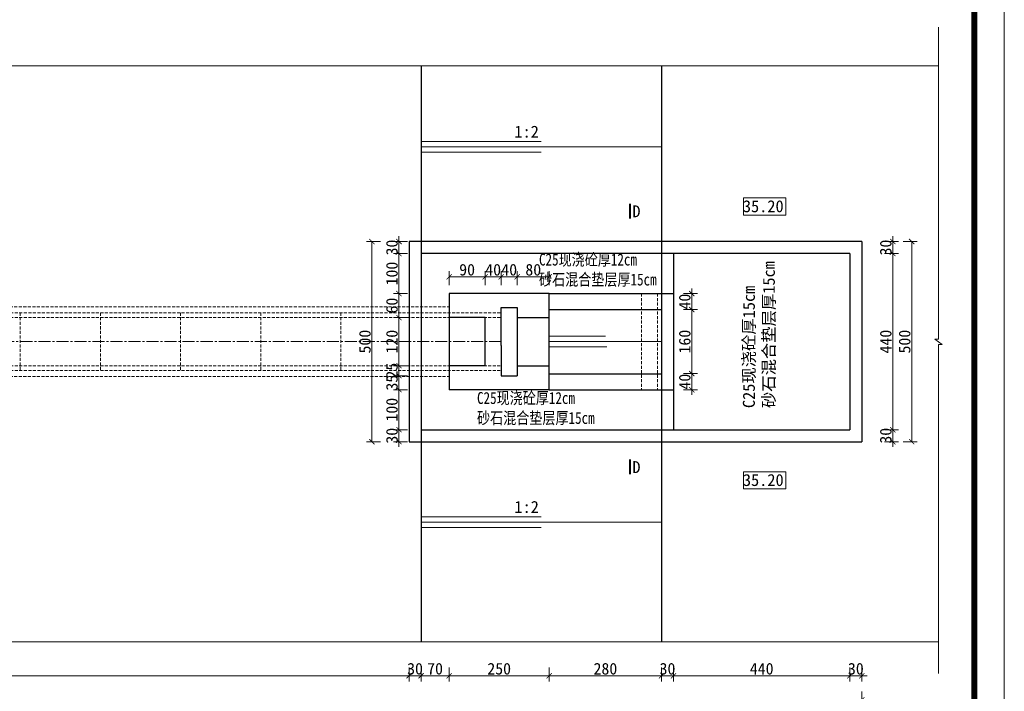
# Model space of a CAD drawing. Extents: x -27255 to 1448651, y 31034 to 8081248.
# Tile 132 of 198: x 583412 to 583658, y 3862181 to 3862349. Entities that reach past the tile are written whole.
import ezdxf

# ---------------------------------------------------------------- set-up
doc = ezdxf.new("R2010")
doc.units = 0
doc.header["$PDMODE"] = 32
doc.header["$PDSIZE"] = 0.2
doc.linetypes.add('CENTER2', pattern=[1.125, 0.75, -0.125, 0.125, -0.125])
doc.linetypes.add('HIDDEN', pattern=[0.375, 0.25, -0.125])
doc.layers.get('0').update_dxf_attribs({"linetype": 'CONTINUOUS'})
doc.layers.get('Defpoints').update_dxf_attribs({"linetype": 'CONTINUOUS'})
for name, color, linetype, lineweight in [('0.09标注线', 3, 'CONTINUOUS', 9), ('0.13文字', 3, 'CONTINUOUS', 13), ('0.30粗线', 7, 'CONTINUOUS', 30), ('图框', 7, 'CONTINUOUS', 20), ('细实线', 3, 'CONTINUOUS', 20), ('虚线', 251, 'HIDDEN', 15), ('配筋1', 1, 'CONTINUOUS', 50)]:
    doc.layers.add(name, color=color, linetype=linetype, lineweight=lineweight)
doc.styles.add('-仿宋_GB2312', font='FangSong_GB2312.ttf')
doc.styles.get("Standard").update_dxf_attribs({"font": 'rs.shx', "bigfont": 'hztxt.shx'})
doc.dimstyles.get("Standard").update_dxf_attribs({"dimtxt": 0.18, "dimasz": 0.18, "dimexe": 0.18, "dimexo": 0.0625, "dimgap": 0.09, "dimtad": 0, "dimtih": 1, "dimtoh": 1, "dimdec": 4, "dimzin": 0, "dimdsep": 46, "dimtxsty": 'Standard', "dimcen": 0.09, "dimadec": 0, "dimazin": 0, "dimtfac": 1, "dimtdec": 4, "dimtofl": 0, "dimtmove": 0, "dimatfit": 3, "dimfxl": 1, "dimtolj": 1, "dimtzin": 0, "dimarcsym": 0})

# ---------------------------------------------------------------- blocks, each defined once
blk = doc.blocks.new('d4trtg')
at = {"lineweight": 0}
blk.add_line((658071.2, 3902577.3), (658071.2, 3899605.3), dxfattribs=at)
at = {"lineweight": 0, "const_width": 10}
blk.add_lwpolyline([(654118.6, 3902527.3), (658021.2, 3902527.3), (658021.2, 3899655.4), (654118.6, 3899655.4)], close=True, dxfattribs=at)
blk = doc.blocks.new('_ARCHTICK')
at = {"color": 0, "linetype": 'ByBlock', "const_width": 0.15}
blk.add_lwpolyline([(-0.5, -0.5), (0.5, 0.5)], dxfattribs=at)
blk = doc.blocks.new('*D3594')
at = {"layer": '0.13文字', "color": 0, "lineweight": 9}
for p, q in [((583297.38, 3862187.08), (583297.38, 3862183.6)), ((583509.38, 3862187.1), (583509.38, 3862183.6)), ((583297.38, 3862185), (583509.38, 3862185))]:
    blk.add_line(p, q, dxfattribs=at)
at = {"layer": 'Defpoints', "color": 0, "lineweight": 13}
for p in [(583509.38, 3862243.45), (583297.38, 3862193.52, 1.03), (583509.38, 3862185)]:
    blk.add_point(p, dxfattribs=at)
at = {"layer": '0.13文字', "color": 0, "lineweight": 9, "xscale": 1.3, "yscale": 1.3, "zscale": 1.3, "rotation": 180}
blk.add_blockref('_ARCHTICK', (583297.38, 3862185), dxfattribs=at)
at = {"layer": '0.13文字', "color": 0, "lineweight": 9, "xscale": 1.3, "yscale": 1.3, "zscale": 1.3}
blk.add_blockref('_ARCHTICK', (583509.38, 3862185), dxfattribs=at)
at = {"layer": '0.13文字', "color": 0, "lineweight": 13, "insert": (583403.38, 3862186.75), "char_height": 2.9, "attachment_point": 5, "style": '-仿宋_GB2312'}
blk.add_mtext('\\A1;2120', dxfattribs=at)
blk = doc.blocks.new('*D3595')
at = {"layer": '0.13文字', "color": 0, "lineweight": 9}
for p, q in [((583091.38, 3862181.12), (583091.38, 3862177.62)), ((583622.38, 3862181.12), (583622.38, 3862177.62)), ((583091.38, 3862179.02), (583622.38, 3862179.02))]:
    blk.add_line(p, q, dxfattribs=at)
at = {"layer": 'Defpoints', "color": 0, "lineweight": 13}
for p in [(583622.38, 3862253.45), (583091.38, 3862248.44), (583622.38, 3862179.02)]:
    blk.add_point(p, dxfattribs=at)
at = {"layer": '0.13文字', "color": 0, "lineweight": 9, "xscale": 1.3, "yscale": 1.3, "zscale": 1.3, "rotation": 180}
blk.add_blockref('_ARCHTICK', (583091.38, 3862179.02), dxfattribs=at)
at = {"layer": '0.13文字', "color": 0, "lineweight": 9, "xscale": 1.3, "yscale": 1.3, "zscale": 1.3}
blk.add_blockref('_ARCHTICK', (583622.38, 3862179.02), dxfattribs=at)
at = {"layer": '0.13文字', "color": 0, "lineweight": 13, "insert": (583356.88, 3862180.77), "char_height": 2.9, "attachment_point": 5, "style": '-仿宋_GB2312'}
blk.add_mtext('\\A1;5310', dxfattribs=at)
blk = doc.blocks.new('*D3667')
at = {"layer": '0.13文字', "color": 0, "lineweight": 9}
for p, q in [((583512.38, 3862187.1), (583512.38, 3862183.6)), ((583519.38, 3862187.1), (583519.38, 3862183.6)), ((583512.38, 3862185), (583519.38, 3862185))]:
    blk.add_line(p, q, dxfattribs=at)
at = {"layer": 'Defpoints', "color": 0, "lineweight": 13}
for p in [(583512.38, 3862256.45), (583519.38, 3862256.45), (583519.38, 3862185)]:
    blk.add_point(p, dxfattribs=at)
at = {"layer": '0.13文字', "color": 0, "lineweight": 9, "xscale": 1.3, "yscale": 1.3, "zscale": 1.3, "rotation": 180}
blk.add_blockref('_ARCHTICK', (583512.38, 3862185), dxfattribs=at)
at = {"layer": '0.13文字', "color": 0, "lineweight": 9, "xscale": 1.3, "yscale": 1.3, "zscale": 1.3}
blk.add_blockref('_ARCHTICK', (583519.38, 3862185), dxfattribs=at)
at = {"layer": '0.13文字', "color": 0, "lineweight": 13, "insert": (583515.88, 3862186.75), "char_height": 2.9, "attachment_point": 5, "style": '-仿宋_GB2312'}
blk.add_mtext('\\A1;70', dxfattribs=at)
blk = doc.blocks.new('*D3668')
at = {"layer": '0.13文字', "color": 0, "lineweight": 9}
for p, q in [((583519.38, 3862187.1), (583519.38, 3862183.6)), ((583544.38, 3862187.1), (583544.38, 3862183.6)), ((583519.38, 3862185), (583544.38, 3862185))]:
    blk.add_line(p, q, dxfattribs=at)
at = {"layer": 'Defpoints', "color": 0, "lineweight": 13}
for p in [(583519.38, 3862256.45), (583544.38, 3862256.45), (583544.38, 3862185)]:
    blk.add_point(p, dxfattribs=at)
at = {"layer": '0.13文字', "color": 0, "lineweight": 9, "xscale": 1.3, "yscale": 1.3, "zscale": 1.3, "rotation": 180}
blk.add_blockref('_ARCHTICK', (583519.38, 3862185), dxfattribs=at)
at = {"layer": '0.13文字', "color": 0, "lineweight": 9, "xscale": 1.3, "yscale": 1.3, "zscale": 1.3}
blk.add_blockref('_ARCHTICK', (583544.38, 3862185), dxfattribs=at)
at = {"layer": '0.13文字', "color": 0, "lineweight": 13, "insert": (583531.88, 3862186.75), "char_height": 2.9, "attachment_point": 5, "style": '-仿宋_GB2312'}
blk.add_mtext('\\A1;250', dxfattribs=at)
blk = doc.blocks.new('*D3669')
at = {"layer": '0.13文字', "color": 0, "lineweight": 9}
for p, q in [((583544.38, 3862187.1), (583544.38, 3862183.6)), ((583572.38, 3862187.1), (583572.38, 3862183.6)), ((583544.38, 3862185), (583572.38, 3862185))]:
    blk.add_line(p, q, dxfattribs=at)
at = {"layer": 'Defpoints', "color": 0, "lineweight": 13}
for p in [(583544.38, 3862256.45), (583572.38, 3862253.45), (583572.38, 3862185)]:
    blk.add_point(p, dxfattribs=at)
at = {"layer": '0.13文字', "color": 0, "lineweight": 9, "xscale": 1.3, "yscale": 1.3, "zscale": 1.3, "rotation": 180}
blk.add_blockref('_ARCHTICK', (583544.38, 3862185), dxfattribs=at)
at = {"layer": '0.13文字', "color": 0, "lineweight": 9, "xscale": 1.3, "yscale": 1.3, "zscale": 1.3}
blk.add_blockref('_ARCHTICK', (583572.38, 3862185), dxfattribs=at)
at = {"layer": '0.13文字', "color": 0, "lineweight": 13, "insert": (583558.38, 3862186.75), "char_height": 2.9, "attachment_point": 5, "style": '-仿宋_GB2312'}
blk.add_mtext('\\A1;280', dxfattribs=at)
blk = doc.blocks.new('*D3670')
at = {"layer": '0.13文字', "color": 0, "lineweight": 9}
for p, q in [((583572.38, 3862187.1), (583572.38, 3862183.6)), ((583575.38, 3862187.1), (583575.38, 3862183.6)), ((583572.38, 3862185), (583571.08, 3862185)), ((583572.38, 3862185), (583575.38, 3862185)), ((583575.38, 3862185), (583576.68, 3862185))]:
    blk.add_line(p, q, dxfattribs=at)
at = {"layer": 'Defpoints', "color": 0, "lineweight": 13}
for p in [(583575.38, 3862256.45), (583572.38, 3862253.45), (583575.38, 3862185)]:
    blk.add_point(p, dxfattribs=at)
at = {"layer": '0.13文字', "color": 0, "lineweight": 9, "xscale": 1.3, "yscale": 1.3, "zscale": 1.3}
blk.add_blockref('_ARCHTICK', (583572.38, 3862185), dxfattribs=at)
at = {"layer": '0.13文字', "color": 0, "lineweight": 9, "xscale": 1.3, "yscale": 1.3, "zscale": 1.3, "rotation": 180}
blk.add_blockref('_ARCHTICK', (583575.38, 3862185), dxfattribs=at)
at = {"layer": '0.13文字', "color": 0, "lineweight": 13, "insert": (583573.88, 3862186.75), "char_height": 2.9, "attachment_point": 5, "style": '-仿宋_GB2312'}
blk.add_mtext('\\A1;30', dxfattribs=at)
blk = doc.blocks.new('*D3671')
at = {"layer": '0.13文字', "color": 0, "lineweight": 9}
for p, q in [((583575.38, 3862187.1), (583575.38, 3862183.6)), ((583619.38, 3862187.1), (583619.38, 3862183.6)), ((583575.38, 3862185), (583619.38, 3862185))]:
    blk.add_line(p, q, dxfattribs=at)
at = {"layer": 'Defpoints', "color": 0, "lineweight": 13}
for p in [(583575.38, 3862256.45), (583619.38, 3862256.45), (583619.38, 3862185)]:
    blk.add_point(p, dxfattribs=at)
at = {"layer": '0.13文字', "color": 0, "lineweight": 9, "xscale": 1.3, "yscale": 1.3, "zscale": 1.3, "rotation": 180}
blk.add_blockref('_ARCHTICK', (583575.38, 3862185), dxfattribs=at)
at = {"layer": '0.13文字', "color": 0, "lineweight": 9, "xscale": 1.3, "yscale": 1.3, "zscale": 1.3}
blk.add_blockref('_ARCHTICK', (583619.38, 3862185), dxfattribs=at)
at = {"layer": '0.13文字', "color": 0, "lineweight": 13, "insert": (583597.38, 3862186.75), "char_height": 2.9, "attachment_point": 5, "style": '-仿宋_GB2312'}
blk.add_mtext('\\A1;440', dxfattribs=at)
blk = doc.blocks.new('*D3672')
at = {"layer": '0.13文字', "color": 0, "lineweight": 9}
for p, q in [((583619.38, 3862187.1), (583619.38, 3862183.6)), ((583622.38, 3862187.1), (583622.38, 3862183.6)), ((583619.38, 3862185), (583618.08, 3862185)), ((583619.38, 3862185), (583622.38, 3862185)), ((583622.38, 3862185), (583623.68, 3862185))]:
    blk.add_line(p, q, dxfattribs=at)
at = {"layer": 'Defpoints', "color": 0, "lineweight": 13}
for p in [(583619.38, 3862256.45), (583622.38, 3862253.45), (583622.38, 3862185)]:
    blk.add_point(p, dxfattribs=at)
at = {"layer": '0.13文字', "color": 0, "lineweight": 9, "xscale": 1.3, "yscale": 1.3, "zscale": 1.3}
blk.add_blockref('_ARCHTICK', (583619.38, 3862185), dxfattribs=at)
at = {"layer": '0.13文字', "color": 0, "lineweight": 9, "xscale": 1.3, "yscale": 1.3, "zscale": 1.3, "rotation": 180}
blk.add_blockref('_ARCHTICK', (583622.38, 3862185), dxfattribs=at)
at = {"layer": '0.13文字', "color": 0, "lineweight": 13, "insert": (583620.88, 3862186.75), "char_height": 2.9, "attachment_point": 5, "style": '-仿宋_GB2312'}
blk.add_mtext('\\A1;30', dxfattribs=at)
blk = doc.blocks.new('*D3673')
at = {"layer": '0.13文字', "color": 0, "lineweight": 9}
for p, q in [((583630.1, 3862293.45), (583630.1, 3862294.75)), ((583628, 3862293.45), (583631.5, 3862293.45)), ((583630.1, 3862293.45), (583630.1, 3862290.45)), ((583628, 3862290.45), (583631.5, 3862290.45)), ((583630.1, 3862290.45), (583630.1, 3862289.15))]:
    blk.add_line(p, q, dxfattribs=at)
at = {"layer": 'Defpoints', "color": 0, "lineweight": 13}
for p in [(583622.38, 3862293.45), (583619.38, 3862290.45), (583630.1, 3862290.45)]:
    blk.add_point(p, dxfattribs=at)
at = {"layer": '0.13文字', "color": 0, "lineweight": 9, "xscale": 1.3, "yscale": 1.3, "zscale": 1.3}
for p, rotation in [((583630.1, 3862293.45), 270), ((583630.1, 3862290.45), 90)]:
    blk.add_blockref('_ARCHTICK', p, dxfattribs=dict(at, rotation=rotation))
at = {"layer": '0.13文字', "color": 0, "lineweight": 13, "insert": (583628.35, 3862291.95), "char_height": 2.9, "attachment_point": 5, "rotation": 90, "style": '-仿宋_GB2312'}
blk.add_mtext('\\A1;30', dxfattribs=at)
blk = doc.blocks.new('*D3674')
at = {"layer": '0.13文字', "color": 0, "lineweight": 9}
for p, q in [((583628, 3862290.45), (583631.5, 3862290.45)), ((583630.1, 3862290.45), (583630.1, 3862246.45)), ((583628, 3862246.45), (583631.5, 3862246.45))]:
    blk.add_line(p, q, dxfattribs=at)
at = {"layer": 'Defpoints', "color": 0, "lineweight": 13}
for p in [(583619.38, 3862290.45), (583619.38, 3862246.45), (583630.1, 3862246.45)]:
    blk.add_point(p, dxfattribs=at)
at = {"layer": '0.13文字', "color": 0, "lineweight": 9, "xscale": 1.3, "yscale": 1.3, "zscale": 1.3}
for p, rotation in [((583630.1, 3862290.45), 90), ((583630.1, 3862246.45), 270)]:
    blk.add_blockref('_ARCHTICK', p, dxfattribs=dict(at, rotation=rotation))
at = {"layer": '0.13文字', "color": 0, "lineweight": 13, "insert": (583628.35, 3862268.45), "char_height": 2.9, "attachment_point": 5, "rotation": 90, "style": '-仿宋_GB2312'}
blk.add_mtext('\\A1;440', dxfattribs=at)
blk = doc.blocks.new('*D3675')
at = {"layer": '0.13文字', "color": 0, "lineweight": 9}
for p, q in [((583630.1, 3862246.45), (583630.1, 3862247.75)), ((583628, 3862246.45), (583631.5, 3862246.45)), ((583630.1, 3862246.45), (583630.1, 3862243.45)), ((583628, 3862243.45), (583631.5, 3862243.45)), ((583630.1, 3862243.45), (583630.1, 3862242.15))]:
    blk.add_line(p, q, dxfattribs=at)
at = {"layer": 'Defpoints', "color": 0, "lineweight": 13}
for p in [(583619.38, 3862246.45), (583622.38, 3862243.45), (583630.1, 3862243.45)]:
    blk.add_point(p, dxfattribs=at)
at = {"layer": '0.13文字', "color": 0, "lineweight": 9, "xscale": 1.3, "yscale": 1.3, "zscale": 1.3}
for p, rotation in [((583630.1, 3862246.45), 270), ((583630.1, 3862243.45), 90)]:
    blk.add_blockref('_ARCHTICK', p, dxfattribs=dict(at, rotation=rotation))
at = {"layer": '0.13文字', "color": 0, "lineweight": 13, "insert": (583628.35, 3862244.95), "char_height": 2.9, "attachment_point": 5, "rotation": 90, "style": '-仿宋_GB2312'}
blk.add_mtext('\\A1;30', dxfattribs=at)
blk = doc.blocks.new('*D3676')
at = {"layer": '0.13文字', "color": 0, "lineweight": 9}
for p, q in [((583632.71, 3862293.45), (583636.21, 3862293.45)), ((583634.81, 3862243.45), (583634.81, 3862293.45)), ((583632.71, 3862243.45), (583636.21, 3862243.45))]:
    blk.add_line(p, q, dxfattribs=at)
at = {"layer": 'Defpoints', "color": 0, "lineweight": 13}
for p in [(583622.38, 3862293.45), (583634.81, 3862293.45), (583622.38, 3862243.45)]:
    blk.add_point(p, dxfattribs=at)
at = {"layer": '0.13文字', "color": 0, "lineweight": 9, "xscale": 1.3, "yscale": 1.3, "zscale": 1.3}
for p, rotation in [((583634.81, 3862293.45), 90), ((583634.81, 3862243.45), 270)]:
    blk.add_blockref('_ARCHTICK', p, dxfattribs=dict(at, rotation=rotation))
at = {"layer": '0.13文字', "color": 0, "lineweight": 13, "insert": (583633.06, 3862268.45), "char_height": 2.9, "attachment_point": 5, "rotation": 90, "style": '-仿宋_GB2312'}
blk.add_mtext('\\A1;500', dxfattribs=at)
blk = doc.blocks.new('*D3677')
at = {"layer": '0.13文字', "color": 0, "lineweight": 9}
for p, q in [((583579.94, 3862280.45), (583579.94, 3862281.75)), ((583577.84, 3862280.45), (583581.34, 3862280.45)), ((583579.94, 3862280.45), (583579.94, 3862276.45)), ((583577.84, 3862276.45), (583581.34, 3862276.45)), ((583579.94, 3862276.45), (583579.94, 3862275.15))]:
    blk.add_line(p, q, dxfattribs=at)
at = {"layer": 'Defpoints', "color": 0, "lineweight": 13}
for p in [(583572.38, 3862280.45), (583572.38, 3862276.45), (583579.94, 3862276.45)]:
    blk.add_point(p, dxfattribs=at)
at = {"layer": '0.13文字', "color": 0, "lineweight": 9, "xscale": 1.3, "yscale": 1.3, "zscale": 1.3}
for p, rotation in [((583579.94, 3862280.45), 270), ((583579.94, 3862276.45), 90)]:
    blk.add_blockref('_ARCHTICK', p, dxfattribs=dict(at, rotation=rotation))
at = {"layer": '0.13文字', "color": 0, "lineweight": 13, "insert": (583578.19, 3862278.45), "char_height": 2.9, "attachment_point": 5, "rotation": 90, "style": '-仿宋_GB2312'}
blk.add_mtext('\\A1;40', dxfattribs=at)
blk = doc.blocks.new('*D3678')
at = {"layer": '0.13文字', "color": 0, "lineweight": 9}
for p, q in [((583577.84, 3862276.45), (583581.34, 3862276.45)), ((583579.94, 3862276.45), (583579.94, 3862260.45)), ((583577.84, 3862260.45), (583581.34, 3862260.45))]:
    blk.add_line(p, q, dxfattribs=at)
at = {"layer": 'Defpoints', "color": 0, "lineweight": 13}
for p in [(583572.38, 3862276.45), (583572.38, 3862260.45), (583579.94, 3862260.45)]:
    blk.add_point(p, dxfattribs=at)
at = {"layer": '0.13文字', "color": 0, "lineweight": 9, "xscale": 1.3, "yscale": 1.3, "zscale": 1.3}
for p, rotation in [((583579.94, 3862276.45), 90), ((583579.94, 3862260.45), 270)]:
    blk.add_blockref('_ARCHTICK', p, dxfattribs=dict(at, rotation=rotation))
at = {"layer": '0.13文字', "color": 0, "lineweight": 13, "insert": (583578.19, 3862268.45), "char_height": 2.9, "attachment_point": 5, "rotation": 90, "style": '-仿宋_GB2312'}
blk.add_mtext('\\A1;160', dxfattribs=at)
blk = doc.blocks.new('*D3679')
at = {"layer": '0.13文字', "color": 0, "lineweight": 9}
for p, q in [((583579.94, 3862260.45), (583579.94, 3862261.75)), ((583577.84, 3862260.45), (583581.34, 3862260.45)), ((583579.94, 3862260.45), (583579.94, 3862256.45)), ((583577.84, 3862256.45), (583581.34, 3862256.45)), ((583579.94, 3862256.45), (583579.94, 3862255.15))]:
    blk.add_line(p, q, dxfattribs=at)
at = {"layer": 'Defpoints', "color": 0, "lineweight": 13}
for p in [(583572.38, 3862260.45), (583572.38, 3862256.45), (583579.94, 3862256.45)]:
    blk.add_point(p, dxfattribs=at)
at = {"layer": '0.13文字', "color": 0, "lineweight": 9, "xscale": 1.3, "yscale": 1.3, "zscale": 1.3}
for p, rotation in [((583579.94, 3862260.45), 270), ((583579.94, 3862256.45), 90)]:
    blk.add_blockref('_ARCHTICK', p, dxfattribs=dict(at, rotation=rotation))
at = {"layer": '0.13文字', "color": 0, "lineweight": 13, "insert": (583578.19, 3862258.45), "char_height": 2.9, "attachment_point": 5, "rotation": 90, "style": '-仿宋_GB2312'}
blk.add_mtext('\\A1;40', dxfattribs=at)
blk = doc.blocks.new('*D3680')
at = {"layer": '0.13文字', "color": 0, "lineweight": 9}
for p, q in [((583508.97, 3862280.45), (583505.47, 3862280.45)), ((583506.87, 3862280.45), (583506.87, 3862274.44)), ((583508.97, 3862274.44), (583505.47, 3862274.44))]:
    blk.add_line(p, q, dxfattribs=at)
at = {"layer": 'Defpoints', "color": 0, "lineweight": 13}
for p in [(583512.38, 3862280.45), (583506.87, 3862274.44), (583512.38, 3862274.44)]:
    blk.add_point(p, dxfattribs=at)
at = {"layer": '0.13文字', "color": 0, "lineweight": 9, "xscale": 1.3, "yscale": 1.3, "zscale": 1.3}
for p, rotation in [((583506.87, 3862280.45), 90), ((583506.87, 3862274.44), 270)]:
    blk.add_blockref('_ARCHTICK', p, dxfattribs=dict(at, rotation=rotation))
at = {"layer": '0.13文字', "color": 0, "lineweight": 13, "insert": (583505.12, 3862277.45), "char_height": 2.9, "attachment_point": 5, "rotation": 90, "style": '-仿宋_GB2312'}
blk.add_mtext('\\A1;60', dxfattribs=at)
blk = doc.blocks.new('*D3681')
at = {"layer": '0.13文字', "color": 0, "lineweight": 9}
for p, q in [((583508.97, 3862274.44), (583505.47, 3862274.44)), ((583506.87, 3862274.44), (583506.87, 3862262.44)), ((583508.97, 3862262.44), (583505.47, 3862262.44))]:
    blk.add_line(p, q, dxfattribs=at)
at = {"layer": 'Defpoints', "color": 0, "lineweight": 13}
for p in [(583512.38, 3862274.44), (583506.87, 3862262.44), (583512.38, 3862262.44)]:
    blk.add_point(p, dxfattribs=at)
at = {"layer": '0.13文字', "color": 0, "lineweight": 9, "xscale": 1.3, "yscale": 1.3, "zscale": 1.3}
for p, rotation in [((583506.87, 3862274.44), 90), ((583506.87, 3862262.44), 270)]:
    blk.add_blockref('_ARCHTICK', p, dxfattribs=dict(at, rotation=rotation))
at = {"layer": '0.13文字', "color": 0, "lineweight": 13, "insert": (583505.12, 3862268.44), "char_height": 2.9, "attachment_point": 5, "rotation": 90, "style": '-仿宋_GB2312'}
blk.add_mtext('\\A1;120', dxfattribs=at)
blk = doc.blocks.new('*D3682')
at = {"layer": '0.13文字', "color": 0, "lineweight": 9}
for p, q in [((583508.97, 3862262.44), (583505.47, 3862262.44)), ((583506.87, 3862262.44), (583506.87, 3862263.74)), ((583506.87, 3862262.44), (583506.87, 3862259.95)), ((583508.97, 3862259.95), (583505.47, 3862259.95)), ((583506.87, 3862259.95), (583506.87, 3862258.65))]:
    blk.add_line(p, q, dxfattribs=at)
at = {"layer": 'Defpoints', "color": 0, "lineweight": 13}
for p in [(583512.38, 3862262.44), (583506.87, 3862259.95), (583532.38, 3862259.95)]:
    blk.add_point(p, dxfattribs=at)
at = {"layer": '0.13文字', "color": 0, "lineweight": 9, "xscale": 1.3, "yscale": 1.3, "zscale": 1.3}
for p, rotation in [((583506.87, 3862262.44), 270), ((583506.87, 3862259.95), 90)]:
    blk.add_blockref('_ARCHTICK', p, dxfattribs=dict(at, rotation=rotation))
at = {"layer": '0.13文字', "color": 0, "lineweight": 13, "insert": (583505.12, 3862261.2), "char_height": 2.9, "attachment_point": 5, "rotation": 90, "style": '-仿宋_GB2312'}
blk.add_mtext('\\A1;25', dxfattribs=at)
blk = doc.blocks.new('*D3683')
at = {"layer": '0.13文字', "color": 0, "lineweight": 9}
for p, q in [((583502.23, 3862293.45), (583498.73, 3862293.45)), ((583500.13, 3862293.45), (583500.13, 3862243.45)), ((583502.23, 3862243.45), (583498.73, 3862243.45))]:
    blk.add_line(p, q, dxfattribs=at)
at = {"layer": 'Defpoints', "color": 0, "lineweight": 13}
for p in [(583512.38, 3862293.45), (583500.13, 3862243.45), (583512.38, 3862243.45)]:
    blk.add_point(p, dxfattribs=at)
at = {"layer": '0.13文字', "color": 0, "lineweight": 9, "xscale": 1.3, "yscale": 1.3, "zscale": 1.3}
for p, rotation in [((583500.13, 3862293.45), 90), ((583500.13, 3862243.45), 270)]:
    blk.add_blockref('_ARCHTICK', p, dxfattribs=dict(at, rotation=rotation))
at = {"layer": '0.13文字', "color": 0, "lineweight": 13, "insert": (583498.38, 3862268.45), "char_height": 2.9, "attachment_point": 5, "rotation": 90, "style": '-仿宋_GB2312'}
blk.add_mtext('\\A1;500', dxfattribs=at)
blk = doc.blocks.new('*D3686')
at = {"layer": '0.13文字', "color": 0, "lineweight": 9}
for p, q in [((583509.38, 3862187.1), (583509.38, 3862183.6)), ((583512.38, 3862187.1), (583512.38, 3862183.6)), ((583509.38, 3862185), (583508.08, 3862185)), ((583509.38, 3862185), (583512.38, 3862185)), ((583512.38, 3862185), (583513.68, 3862185))]:
    blk.add_line(p, q, dxfattribs=at)
at = {"layer": 'Defpoints', "color": 0, "lineweight": 13}
for p in [(583509.38, 3862243.45), (583512.38, 3862243.45), (583512.38, 3862185)]:
    blk.add_point(p, dxfattribs=at)
at = {"layer": '0.13文字', "color": 0, "lineweight": 9, "xscale": 1.3, "yscale": 1.3, "zscale": 1.3}
blk.add_blockref('_ARCHTICK', (583509.38, 3862185), dxfattribs=at)
at = {"layer": '0.13文字', "color": 0, "lineweight": 9, "xscale": 1.3, "yscale": 1.3, "zscale": 1.3, "rotation": 180}
blk.add_blockref('_ARCHTICK', (583512.38, 3862185), dxfattribs=at)
at = {"layer": '0.13文字', "color": 0, "lineweight": 13, "insert": (583510.88, 3862186.75), "char_height": 2.9, "attachment_point": 5, "style": '-仿宋_GB2312'}
blk.add_mtext('\\A1;30', dxfattribs=at)
blk = doc.blocks.new('*D3687')
at = {"layer": '0.13文字', "color": 0, "lineweight": 9}
for p, q in [((583508.97, 3862290.45), (583505.47, 3862290.45)), ((583506.87, 3862280.45), (583506.87, 3862290.45)), ((583508.97, 3862280.45), (583505.47, 3862280.45))]:
    blk.add_line(p, q, dxfattribs=at)
at = {"layer": 'Defpoints', "color": 0, "lineweight": 13}
for p in [(583506.87, 3862290.45), (583512.38, 3862290.45), (583512.38, 3862280.45)]:
    blk.add_point(p, dxfattribs=at)
at = {"layer": '0.13文字', "color": 0, "lineweight": 9, "xscale": 1.3, "yscale": 1.3, "zscale": 1.3}
for p, rotation in [((583506.87, 3862290.45), 90), ((583506.87, 3862280.45), 270)]:
    blk.add_blockref('_ARCHTICK', p, dxfattribs=dict(at, rotation=rotation))
at = {"layer": '0.13文字', "color": 0, "lineweight": 13, "insert": (583505.12, 3862285.45), "char_height": 2.9, "attachment_point": 5, "rotation": 90, "style": '-仿宋_GB2312'}
blk.add_mtext('\\A1;100', dxfattribs=at)
blk = doc.blocks.new('*D3688')
at = {"layer": '0.13文字', "color": 0, "lineweight": 9}
for p, q in [((583506.87, 3862293.45), (583506.87, 3862294.75)), ((583508.97, 3862293.45), (583505.47, 3862293.45)), ((583506.87, 3862290.45), (583506.87, 3862293.45)), ((583508.97, 3862290.45), (583505.47, 3862290.45)), ((583506.87, 3862290.45), (583506.87, 3862289.15))]:
    blk.add_line(p, q, dxfattribs=at)
at = {"layer": 'Defpoints', "color": 0, "lineweight": 13}
for p in [(583506.87, 3862293.45), (583512.38, 3862293.45), (583512.38, 3862290.45)]:
    blk.add_point(p, dxfattribs=at)
at = {"layer": '0.13文字', "color": 0, "lineweight": 9, "xscale": 1.3, "yscale": 1.3, "zscale": 1.3}
for p, rotation in [((583506.87, 3862293.45), 270), ((583506.87, 3862290.45), 90)]:
    blk.add_blockref('_ARCHTICK', p, dxfattribs=dict(at, rotation=rotation))
at = {"layer": '0.13文字', "color": 0, "lineweight": 13, "insert": (583505.12, 3862291.95), "char_height": 2.9, "attachment_point": 5, "rotation": 90, "style": '-仿宋_GB2312'}
blk.add_mtext('\\A1;30', dxfattribs=at)
blk = doc.blocks.new('*D3689')
at = {"layer": '0.13文字', "color": 0, "lineweight": 9}
for p, q in [((583508.97, 3862256.45), (583505.47, 3862256.45)), ((583506.87, 3862256.45), (583506.87, 3862246.45)), ((583508.97, 3862246.45), (583505.47, 3862246.45))]:
    blk.add_line(p, q, dxfattribs=at)
at = {"layer": 'Defpoints', "color": 0, "lineweight": 13}
for p in [(583512.38, 3862256.45), (583506.87, 3862246.45), (583512.38, 3862246.45)]:
    blk.add_point(p, dxfattribs=at)
at = {"layer": '0.13文字', "color": 0, "lineweight": 9, "xscale": 1.3, "yscale": 1.3, "zscale": 1.3}
for p, rotation in [((583506.87, 3862256.45), 89.99717991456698), ((583506.87, 3862246.45), 269.997179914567)]:
    blk.add_blockref('_ARCHTICK', p, dxfattribs=dict(at, rotation=rotation))
at = {"layer": '0.13文字', "color": 0, "lineweight": 13, "insert": (583505.12, 3862251.45), "char_height": 2.9, "attachment_point": 5, "rotation": 89.9972, "style": '-仿宋_GB2312'}
blk.add_mtext('\\A1;100', dxfattribs=at)
blk = doc.blocks.new('*D3690')
at = {"layer": '0.13文字', "color": 0, "lineweight": 9}
for p, q in [((583506.87, 3862246.45), (583506.87, 3862247.75)), ((583508.97, 3862246.45), (583505.47, 3862246.45)), ((583506.87, 3862246.45), (583506.87, 3862243.45)), ((583508.97, 3862243.45), (583505.47, 3862243.45)), ((583506.87, 3862243.45), (583506.87, 3862242.15))]:
    blk.add_line(p, q, dxfattribs=at)
at = {"layer": 'Defpoints', "color": 0, "lineweight": 13}
for p in [(583512.38, 3862246.45), (583506.87, 3862243.45), (583512.38, 3862243.45)]:
    blk.add_point(p, dxfattribs=at)
at = {"layer": '0.13文字', "color": 0, "lineweight": 9, "xscale": 1.3, "yscale": 1.3, "zscale": 1.3}
for p, rotation in [((583506.87, 3862246.45), 269.997179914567), ((583506.87, 3862243.45), 89.99717991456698)]:
    blk.add_blockref('_ARCHTICK', p, dxfattribs=dict(at, rotation=rotation))
at = {"layer": '0.13文字', "color": 0, "lineweight": 13, "insert": (583505.12, 3862244.95), "char_height": 2.9, "attachment_point": 5, "rotation": 89.9972, "style": '-仿宋_GB2312'}
blk.add_mtext('\\A1;30', dxfattribs=at)
blk = doc.blocks.new('*D4269')
at = {"layer": '0.13文字', "color": 0, "lineweight": 9}
for p, q in [((583508.97, 3862259.95), (583505.47, 3862259.95)), ((583506.87, 3862259.95), (583506.87, 3862261.25)), ((583506.87, 3862259.95), (583506.87, 3862256.45)), ((583508.97, 3862256.45), (583505.47, 3862256.45)), ((583506.87, 3862256.45), (583506.87, 3862255.15))]:
    blk.add_line(p, q, dxfattribs=at)
at = {"layer": 'Defpoints', "color": 0, "lineweight": 13}
for p in [(583532.38, 3862259.95), (583506.87, 3862256.45), (583519.38, 3862256.45)]:
    blk.add_point(p, dxfattribs=at)
at = {"layer": '0.13文字', "color": 0, "lineweight": 9, "xscale": 1.3, "yscale": 1.3, "zscale": 1.3}
for p, rotation in [((583506.87, 3862259.95), 270), ((583506.87, 3862256.45), 90)]:
    blk.add_blockref('_ARCHTICK', p, dxfattribs=dict(at, rotation=rotation))
at = {"layer": '0.13文字', "color": 0, "lineweight": 13, "insert": (583505.12, 3862258.2), "char_height": 2.9, "attachment_point": 5, "rotation": 90, "style": '-仿宋_GB2312'}
blk.add_mtext('\\A1;35', dxfattribs=at)
blk = doc.blocks.new('*D4270')
at = {"layer": '0.13文字', "color": 0, "lineweight": 9}
for p, q in [((583519.38, 3862282.54), (583519.38, 3862286.04)), ((583519.38, 3862284.64), (583528.38, 3862284.64)), ((583528.38, 3862282.54), (583528.38, 3862286.04))]:
    blk.add_line(p, q, dxfattribs=at)
at = {"layer": 'Defpoints', "color": 0, "lineweight": 13}
for p in [(583528.38, 3862284.64), (583519.38, 3862280.45), (583528.38, 3862275.64)]:
    blk.add_point(p, dxfattribs=at)
at = {"layer": '0.13文字', "color": 0, "lineweight": 9, "xscale": 1.3, "yscale": 1.3, "zscale": 1.3, "rotation": 180}
blk.add_blockref('_ARCHTICK', (583519.38, 3862284.64), dxfattribs=at)
at = {"layer": '0.13文字', "color": 0, "lineweight": 9, "xscale": 1.3, "yscale": 1.3, "zscale": 1.3}
blk.add_blockref('_ARCHTICK', (583528.38, 3862284.64), dxfattribs=at)
at = {"layer": '0.13文字', "color": 0, "lineweight": 13, "insert": (583523.88, 3862286.39), "char_height": 2.9, "attachment_point": 5, "style": '-仿宋_GB2312'}
blk.add_mtext('\\A1;90', dxfattribs=at)
blk = doc.blocks.new('*D4271')
at = {"layer": '0.13文字', "color": 0, "lineweight": 9}
for p, q in [((583528.38, 3862284.64), (583527.08, 3862284.64)), ((583528.38, 3862282.54), (583528.38, 3862286.04)), ((583528.38, 3862284.64), (583532.38, 3862284.64)), ((583532.38, 3862282.54), (583532.38, 3862286.04)), ((583532.38, 3862284.64), (583533.68, 3862284.64))]:
    blk.add_line(p, q, dxfattribs=at)
at = {"layer": 'Defpoints', "color": 0, "lineweight": 13}
for p in [(583532.38, 3862284.64), (583532.38, 3862276.95), (583528.38, 3862275.64)]:
    blk.add_point(p, dxfattribs=at)
at = {"layer": '0.13文字', "color": 0, "lineweight": 9, "xscale": 1.3, "yscale": 1.3, "zscale": 1.3}
blk.add_blockref('_ARCHTICK', (583528.38, 3862284.64), dxfattribs=at)
at = {"layer": '0.13文字', "color": 0, "lineweight": 9, "xscale": 1.3, "yscale": 1.3, "zscale": 1.3, "rotation": 180}
blk.add_blockref('_ARCHTICK', (583532.38, 3862284.64), dxfattribs=at)
at = {"layer": '0.13文字', "color": 0, "lineweight": 13, "insert": (583530.38, 3862286.39), "char_height": 2.9, "attachment_point": 5, "style": '-仿宋_GB2312'}
blk.add_mtext('\\A1;40', dxfattribs=at)
blk = doc.blocks.new('*D4272')
at = {"layer": '0.13文字', "color": 0, "lineweight": 9}
for p, q in [((583532.38, 3862284.64), (583531.08, 3862284.64)), ((583532.38, 3862282.54), (583532.38, 3862286.04)), ((583532.38, 3862284.64), (583536.39, 3862284.64)), ((583536.39, 3862282.54), (583536.39, 3862286.04)), ((583536.39, 3862284.64), (583537.69, 3862284.64))]:
    blk.add_line(p, q, dxfattribs=at)
at = {"layer": 'Defpoints', "color": 0, "lineweight": 13}
for p in [(583536.39, 3862284.64), (583532.38, 3862276.95), (583536.39, 3862276.95)]:
    blk.add_point(p, dxfattribs=at)
at = {"layer": '0.13文字', "color": 0, "lineweight": 9, "xscale": 1.3, "yscale": 1.3, "zscale": 1.3}
blk.add_blockref('_ARCHTICK', (583532.38, 3862284.64), dxfattribs=at)
at = {"layer": '0.13文字', "color": 0, "lineweight": 9, "xscale": 1.3, "yscale": 1.3, "zscale": 1.3, "rotation": 180}
blk.add_blockref('_ARCHTICK', (583536.39, 3862284.64), dxfattribs=at)
at = {"layer": '0.13文字', "color": 0, "lineweight": 13, "insert": (583534.38, 3862286.39), "char_height": 2.9, "attachment_point": 5, "style": '-仿宋_GB2312'}
blk.add_mtext('\\A1;40', dxfattribs=at)
blk = doc.blocks.new('*D4273')
at = {"layer": '0.13文字', "color": 0, "lineweight": 9}
for p, q in [((583536.39, 3862282.54), (583536.39, 3862286.04)), ((583536.39, 3862284.64), (583544.38, 3862284.64)), ((583544.38, 3862282.54), (583544.38, 3862286.04))]:
    blk.add_line(p, q, dxfattribs=at)
at = {"layer": 'Defpoints', "color": 0, "lineweight": 13}
for p in [(583544.38, 3862284.64), (583536.39, 3862276.95), (583544.38, 3862274.45)]:
    blk.add_point(p, dxfattribs=at)
at = {"layer": '0.13文字', "color": 0, "lineweight": 9, "xscale": 1.3, "yscale": 1.3, "zscale": 1.3, "rotation": 180}
blk.add_blockref('_ARCHTICK', (583536.39, 3862284.64), dxfattribs=at)
at = {"layer": '0.13文字', "color": 0, "lineweight": 9, "xscale": 1.3, "yscale": 1.3, "zscale": 1.3}
blk.add_blockref('_ARCHTICK', (583544.38, 3862284.64), dxfattribs=at)
at = {"layer": '0.13文字', "color": 0, "lineweight": 13, "insert": (583540.38, 3862286.39), "char_height": 2.9, "attachment_point": 5, "style": '-仿宋_GB2312'}
blk.add_mtext('\\A1;80', dxfattribs=at)

msp = doc.modelspace()

# ---------------------------------------------------------------- linework, layer by layer
at = {"layer": '0.09标注线'}
for p, q in [((583512.38432, 3862318.42023, -0.23032), (583542.38432, 3862318.42023, 6.43951)), ((583512.38432, 3862317.07302, -2.65341), (583572.38432, 3862317.07302, -2.65341)), ((583512.38432, 3862315.78177), (583542.38432, 3862315.78177, 3.48683)), ((583603.40517, 3862304.32947), (583592.83049, 3862304.32947)), ((583592.83049, 3862304.32947), (583592.83049, 3862300.06387)), ((583603.40517, 3862300.06387), (583603.40517, 3862304.32947)), ((583592.83049, 3862300.06387), (583603.40517, 3862300.06387)), ((583544.38422, 3862269.79338, 2.4231), (583558.38427, 3862269.79338, 5.53569)), ((583544.38422, 3862268.44617), (583572.38432, 3862268.44617)), ((583544.38422, 3862267.15493, 2.65341), (583558.77366, 3862267.15493, 4.23162)), ((583603.40517, 3862235.96691), (583592.83049, 3862235.96691)), ((583592.83049, 3862235.96691), (583592.83049, 3862231.70132)), ((583603.40517, 3862231.70132), (583603.40517, 3862235.96691)), ((583592.83049, 3862231.70132), (583603.40517, 3862231.70132)), ((583512.38432, 3862224.70793, -0.23032), (583542.38432, 3862224.70793, 6.43951)), ((583512.38432, 3862223.36072, -2.65341), (583572.38432, 3862223.36072, -2.65341)), ((583512.38432, 3862222.06947), (583542.38432, 3862222.06947, 3.48683))]:
    msp.add_line(p, q, dxfattribs=at)
at = {"layer": '0.09标注线', "color": 7, "lineweight": 15}
msp.add_line((583512.38432, 3862275.64518), (583512.38432, 3862261.24532), dxfattribs=at)
at = {"layer": '0.30粗线'}
for p, q in [((583512.38432, 3862337.36039), (583512.38432, 3862193.52287)), ((583572.38432, 3862337.36039), (583572.38432, 3862193.52287)), ((583509.38432, 3862293.44617), (583509.38432, 3862243.44617)), ((583622.38432, 3862293.44617), (583509.38432, 3862293.44617)), ((583622.38432, 3862293.44617), (583622.38432, 3862243.44617)), ((583619.38432, 3862290.44617), (583512.38432, 3862290.44617)), ((583575.38432, 3862290.44617), (583575.38432, 3862246.44617)), ((583619.38432, 3862290.44617), (583619.38432, 3862246.44617)), ((583544.38422, 3862280.44617), (583519.38433, 3862280.44617)), ((583519.38433, 3862280.44617), (583519.38433, 3862256.44617)), ((583544.38422, 3862256.44617), (583544.38422, 3862280.44617)), ((583544.38433, 3862280.44617), (583575.38432, 3862280.44617)), ((583532.38422, 3862276.94608), (583536.3852, 3862276.94611)), ((583532.38422, 3862267.44617), (583532.38422, 3862276.94608)), ((583536.3852, 3862276.94611), (583536.3837, 3862259.94623)), ((583544.38433, 3862276.44617), (583572.38432, 3862276.44617)), ((583528.38427, 3862274.44473), (583519.38433, 3862274.44473)), ((583528.38427, 3862262.44617), (583528.38427, 3862274.44473)), ((583536.38498, 3862274.44604), (583544.38422, 3862274.44617)), ((583532.38422, 3862267.44617), (583532.38422, 3862259.94626)), ((583528.38427, 3862262.44617), (583519.38433, 3862262.44617)), ((583536.38498, 3862262.4463), (583544.38422, 3862262.44617)), ((583532.38422, 3862259.94626), (583536.3852, 3862259.94623)), ((583544.38433, 3862260.44618), (583572.38432, 3862260.44618)), ((583544.38422, 3862256.44617), (583519.38433, 3862256.44617)), ((583544.38433, 3862256.44617), (583575.38432, 3862256.44617)), ((583512.38432, 3862246.44617), (583619.38432, 3862246.44617)), ((583509.38432, 3862243.44617), (583622.38432, 3862243.44617))]:
    msp.add_line(p, q, dxfattribs=at)
at = {"layer": '细实线', "color": 3, "lineweight": 15}
for p, q in [((583641.48223, 3862269.08177), (583641.48223, 3862347.00397)), ((583382.86797, 3862337.36039, 2.09684), (583641.48223, 3862337.36039, 2.09684)), ((583640.55, 3862269.08177), (583642.41447, 3862267.71648)), ((583641.48223, 3862269.08177), (583640.55, 3862269.08177)), ((583641.48223, 3862185.61341), (583641.48223, 3862267.71648)), ((583642.41447, 3862267.71648), (583641.48223, 3862267.71648)), ((583384.44342, 3862193.52287, 2.09684), (583641.48223, 3862193.52287, 2.09684))]:
    msp.add_line(p, q, dxfattribs=at)
at = {"layer": '细实线', "color": 1, "linetype": 'CENTER2', "lineweight": 13, "ltscale": 4}
msp.add_line((583532.38422, 3862268.44617, 0.15112), (583252.38432, 3862268.44121, -0.37126), dxfattribs=at)
at = {"layer": '虚线', "color": 8, "lineweight": 15, "ltscale": 3}
for p, q in [((583512.38422, 3862280.44617), (583512.38422, 3862256.44617)), ((583567.38432, 3862280.44617), (583567.38432, 3862256.44617)), ((583571.38432, 3862280.44617), (583571.38432, 3862256.44617)), ((583262.38429, 3862277.14473), (583519.38433, 3862277.14473)), ((583252.38432, 3862275.64473), (583532.38422, 3862275.64473)), ((583252.38432, 3862274.44473), (583532.38422, 3862274.44473)), ((583412.38432, 3862275.64393), (583412.38432, 3862261.24406)), ((583432.38432, 3862275.64518), (583432.38432, 3862261.24532)), ((583452.38432, 3862275.64393), (583452.38432, 3862261.24406)), ((583472.38432, 3862275.64393), (583472.38432, 3862261.24406)), ((583492.38432, 3862275.64518), (583492.38432, 3862261.24532)), ((583252.38432, 3862262.44473), (583532.38422, 3862262.44473)), ((583252.38432, 3862261.24473), (583532.38422, 3862261.24473)), ((583262.38429, 3862259.74473), (583519.38433, 3862259.74473))]:
    msp.add_line(p, q, dxfattribs=at)
at = {"layer": '配筋1', "color": 7, "lineweight": 40}
for p, q in [((583564.48719, 3862302.89779), (583564.48719, 3862299.20352)), ((583564.48719, 3862239.01135), (583564.48719, 3862235.31707))]:
    msp.add_line(p, q, dxfattribs=at)

# ---------------------------------------------------------------- block references
at = {"layer": '图框', "xscale": 0.1501499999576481, "yscale": 0.1501500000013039, "zscale": 0.15015}
msp.add_blockref('d4trtg', (484848.52942, 3276527.45477), dxfattribs=at)

# ---------------------------------------------------------------- texts
at = {"layer": '0.09标注线', "char_height": 2.99, "attachment_point": 3, "style": '-仿宋_GB2312'}
for s, insert, width in [('1:2', (583541.78379, 3862322.38077, -1.49717), 34.6959399), ('35.20', (583602.86273, 3862303.75182), 2.99), ('D', (583567.14379, 3862302.49084), 2.99), ('D', (583567.14379, 3862238.6044), 2.99), ('35.20', (583602.86273, 3862235.38927), 2.99), ('1:2', (583541.78379, 3862228.66847, -1.49717), 34.6959399)]:
    msp.add_mtext(s, dxfattribs=dict(at, insert=insert, width=width))
at = {"layer": '0.09标注线', "char_height": 2.99, "attachment_point": 1, "style": '-仿宋_GB2312'}
for insert in [(583541.82004, 3862290.44617), (583526.35273, 3862255.8741)]:
    msp.add_mtext('{\\W0.8;C25现浇砼厚12cm\\P砂石混合垫层厚15cm}', dxfattribs=dict(at, insert=insert))
at = {"layer": '0.09标注线', "insert": (583592.68786, 3862251.85834, 12.43744), "char_height": 2.99, "attachment_point": 1, "rotation": 90, "style": '-仿宋_GB2312'}
msp.add_mtext('C25现浇砼厚15cm\\P砂石混合垫层厚15cm', dxfattribs=at)

# ---------------------------------------------------------------- dimensions: what is measured, and where the dimension line sits
at = {"layer": '0.13文字', "lineweight": 13}
for base, p1, p2, angle, picture, middle in [((583500.13021, 3862243.44618), (583512.38432, 3862293.44617), (583512.38309, 3862243.44618), 90, '*D3683', (583498.38021, 3862268.44617)), ((583506.87491, 3862293.44617), (583512.38432, 3862290.44617), (583512.38432, 3862293.44617), 90, '*D3688', (583505.12491, 3862291.94617)), ((583630.0974, 3862290.44617), (583622.38432, 3862293.44617), (583619.38432, 3862290.44617), 90, '*D3673', (583628.3474, 3862291.94617)), ((583634.80845, 3862293.44617), (583622.38432, 3862243.44617), (583622.38432, 3862293.44617), 90, '*D3676', (583633.05845, 3862268.44617)), ((583506.87491, 3862290.44617), (583512.38432, 3862280.44617), (583512.38432, 3862290.44617), 90, '*D3687', (583505.12491, 3862285.44617)), ((583630.0974, 3862246.44617), (583619.38432, 3862290.44617), (583619.38432, 3862246.44617), 90, '*D3674', (583628.3474, 3862268.44617)), ((583579.93769, 3862276.44617), (583572.38432, 3862280.44617), (583572.38432, 3862276.44617), 90, '*D3677', (583578.18769, 3862278.44617)), ((583506.87491, 3862274.44473), (583512.38432, 3862280.44617), (583512.38422, 3862274.44473), 90, '*D3680', (583505.12491, 3862277.44545)), ((583579.93769, 3862260.44618), (583572.38432, 3862276.44617), (583572.38432, 3862260.44618), 90, '*D3678', (583578.18769, 3862268.44617)), ((583506.87491, 3862262.44473), (583512.38422, 3862274.44473), (583512.38432, 3862262.44473), 90, '*D3681', (583505.12491, 3862268.44473)), ((583506.87491, 3862259.94626), (583512.38432, 3862262.44473), (583532.38422, 3862259.94626), 90, '*D3682', (583505.12491, 3862261.1955)), ((583579.93769, 3862256.44617), (583572.38432, 3862260.44618), (583572.38432, 3862256.44617), 90, '*D3679', (583578.18769, 3862258.44618)), ((583506.87491, 3862256.44617), (583532.38422, 3862259.94626), (583519.38433, 3862256.44617), 90, '*D4269', (583505.12491, 3862258.19622)), ((583506.87383, 3862246.44645), (583512.38373, 3862256.44617), (583512.38324, 3862246.44618), 269.9971799, '*D3689', (583505.12407, 3862251.44653)), ((583506.87368, 3862243.44645), (583512.38324, 3862246.44618), (583512.38309, 3862243.44618), 269.9971799, '*D3690', (583505.12375, 3862244.94654)), ((583630.0974, 3862243.44617), (583619.38432, 3862246.44617), (583622.38432, 3862243.44617), 90, '*D3675', (583628.3474, 3862244.94617))]:
    dim = msp.add_linear_dim(base=base, p1=p1, p2=p2, angle=angle, dimstyle='Standard', override={"dimtxt": 2.9, "dimasz": 1.3, "dimexe": 1.4, "dimexo": 1.8, "dimgap": 0.3, "dimtad": 1, "dimtih": 0, "dimtoh": 0, "dimdec": 0, "dimlfac": 10, "dimtxsty": '-仿宋_GB2312', "dimblk": 'ARCHTICK', "dimtdec": 0, "dimtix": 1, "dimtofl": 1, "dimtmove": 2, "dimfxl": 2.1, "dimfxlon": 1, "dimlwd": 9, "dimlwe": 9}, dxfattribs=at)
    dim.commit()
    dim.dimension.update_dxf_attribs({"geometry": picture, "text_midpoint": middle})
for base, p1, p2, picture, middle in [((583528.38427, 3862284.6441), (583519.38433, 3862280.44617), (583528.38427, 3862275.64473), '*D4270', (583523.8843, 3862286.3941)), ((583532.38422, 3862284.6441), (583528.38427, 3862275.64473), (583532.38422, 3862276.94608), '*D4271', (583530.38425, 3862286.3941)), ((583536.3852, 3862284.6441), (583532.38422, 3862276.94608), (583536.3852, 3862276.94573), '*D4272', (583534.38471, 3862286.3941)), ((583544.38422, 3862284.6441), (583536.3852, 3862276.94573), (583544.38422, 3862274.44617), '*D4273', (583540.38471, 3862286.3941)), ((583519.38433, 3862184.99639), (583512.38432, 3862256.44617), (583519.38433, 3862256.44617), '*D3667', (583515.88433, 3862186.74639)), ((583544.38422, 3862184.99639), (583519.38433, 3862256.44617), (583544.38422, 3862256.44617), '*D3668', (583531.88427, 3862186.74639)), ((583572.38432, 3862184.99639), (583544.38422, 3862256.44617), (583572.38432, 3862253.44617), '*D3669', (583558.38427, 3862186.74639)), ((583575.38432, 3862184.99639), (583572.38432, 3862253.44617), (583575.38432, 3862256.44617), '*D3670', (583573.88432, 3862186.74639)), ((583619.38432, 3862184.99639), (583575.38432, 3862256.44617), (583619.38432, 3862256.44617), '*D3671', (583597.38432, 3862186.74639)), ((583622.38432, 3862184.99639), (583619.38432, 3862256.44617), (583622.38432, 3862253.44617), '*D3672', (583620.88432, 3862186.74639)), ((583622.38432, 3862179.01566), (583091.38432, 3862248.44201), (583622.38432, 3862253.44617), '*D3595', (583356.88432, 3862180.76566)), ((583509.38432, 3862184.99639), (583297.38432, 3862193.52287, 1.03142), (583509.38432, 3862243.44617), '*D3594', (583403.38432, 3862186.74639)), ((583512.38309, 3862184.99639), (583509.38432, 3862243.44617), (583512.38309, 3862243.44618), '*D3686', (583510.88371, 3862186.74639))]:
    dim = msp.add_linear_dim(base=base, p1=p1, p2=p2, dimstyle='Standard', override={"dimtxt": 2.9, "dimasz": 1.3, "dimexe": 1.4, "dimexo": 1.8, "dimgap": 0.3, "dimtad": 1, "dimtih": 0, "dimtoh": 0, "dimdec": 0, "dimlfac": 10, "dimtxsty": '-仿宋_GB2312', "dimblk": 'ARCHTICK', "dimtdec": 0, "dimtix": 1, "dimtofl": 1, "dimtmove": 2, "dimfxl": 2.1, "dimfxlon": 1, "dimlwd": 9, "dimlwe": 9}, dxfattribs=at)
    dim.commit()
    dim.dimension.update_dxf_attribs({"geometry": picture, "text_midpoint": middle})

doc.saveas('drawing.dxf')
